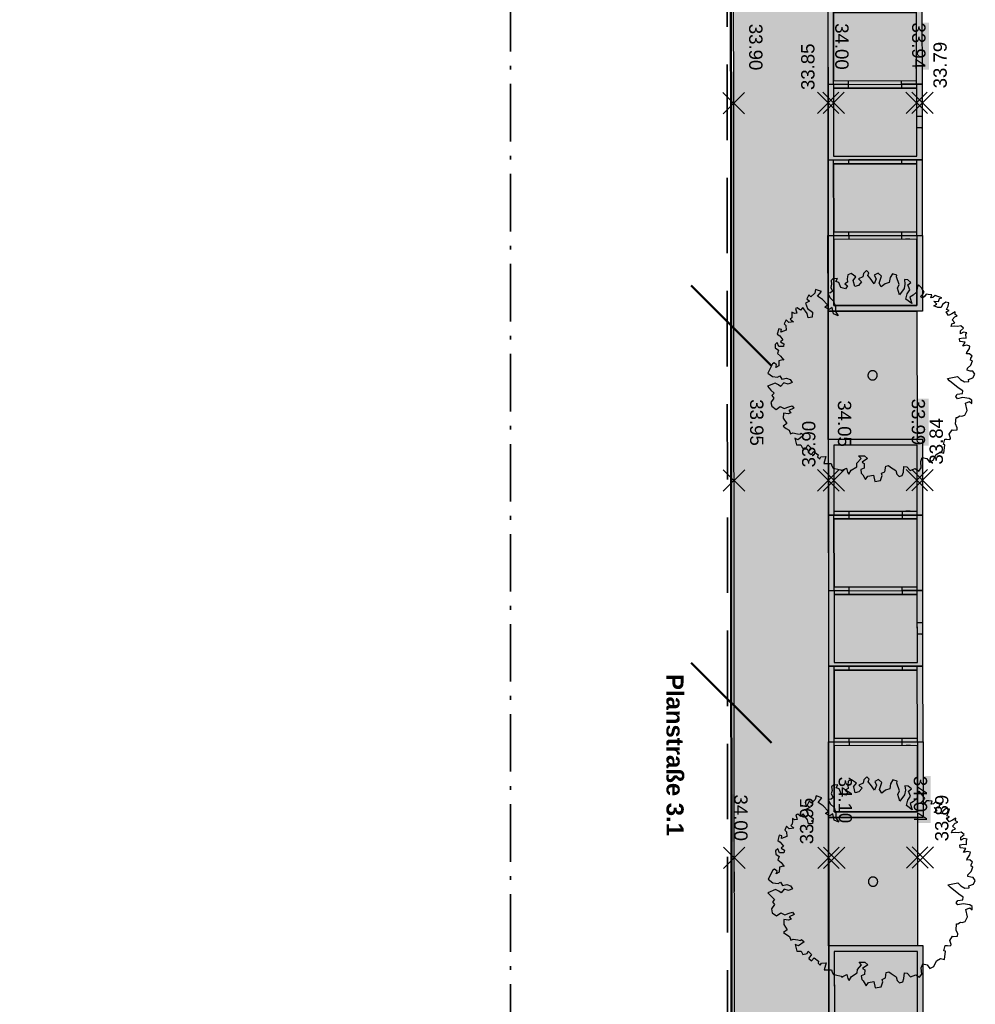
# Model space of a CAD drawing. Header units: metres. Extents: x -5569892 to 1712241, y -5568463 to 2085.
# Tile 24 of 70: x -13 to 13, y -86 to -60. Entities that reach past the tile are written whole.
import ezdxf

# ---------------------------------------------------------------- set-up
doc = ezdxf.new("R2010")
doc.units = ezdxf.units.M
doc.header["$LTSCALE"] = 0.5
for name, pattern in [('ISO-10 Strichpunktlinie', [4.699, 3.048, -0.762, 0.127, -0.762]), ('Linienart-34', [4.233, 2.116, -2.117]), ('Linienart-Gestrichelt mit Abstand', [6, 4, -2])]:
    doc.linetypes.add(name, pattern=pattern)
for name, color, linetype, lineweight in [('30 -39 Baustelle- Fläche', 7, 'Continuous', 15), ('99.04_Erschließung_VP-S-Borde-Kantenstein', 7, 'Continuous', 25), ('Bemaßung', 7, 'Continuous', 5), ('Keine', 7, 'Continuous', 9), ('S-Baumscheibe 3 BA', 7, 'Continuous', 25), ('SB-100A-Regengarten-Linie', 7, 'Continuous', 25), ('SB-PUNKTE-00000-0000-HOE', 7, 'Continuous', 18), ('SB-PUNKTE-00000-0000-PKT', 7, 'Continuous', 18), ('SB-PUNKTE-00000-0000-SYM', 7, 'Continuous', 18)]:
    doc.layers.add(name, color=color, linetype=linetype, lineweight=lineweight)
for name, color, linetype, lineweight, true_color in [('99.04_1.BA Verkehrsanlagen-L-Straßennamen', 1, 'Continuous', 25, 0xff0000), ('99.04_Erschließung_VP-S-Farben-Gehweg-Betonsteinpflaster', 7, 'Continuous', 25, 0xffd6a8), ('S-Baum', 7, 'Continuous', 25, 0x4c994c), ('SB-100A-Regengarten-Farbe', 7, 'Continuous', 25, 0x60d2fb)]:
    doc.layers.add(name, color=color, linetype=linetype, lineweight=lineweight, true_color=true_color)
doc.styles.add('Arial', font='arial.ttf')
doc.styles.add('Arial (bold)', font='arialbd.ttf')

# ---------------------------------------------------------------- blocks, each defined once
blk = doc.blocks.new('Gruppe-50')
at = {"layer": 'SB-100A-Regengarten-Farbe', "linetype": 'Continuous', "lineweight": 0, "true_color": 0x60d2fb}
for points in [[(11.052, -86.792), (11.05, -85.038), (8.845, -85.04), (8.847, -86.793)], [(8.848, -88.797), (11.053, -88.795), (11.052, -86.993), (8.847, -86.995)], [(8.852, -90.8), (11.057, -90.799), (11.056, -88.997), (8.851, -88.998)], [(8.852, -92.804), (11.057, -92.802), (11.055, -91), (8.85, -91.002)], [(8.853, -94.757), (11.058, -94.755), (11.057, -93.001), (8.852, -93.003)]]:
    blk.add_hatch(color=141, dxfattribs=at).paths.add_polyline_path(points)
at = {"layer": 'SB-100A-Regengarten-Linie', "linetype": 'Continuous', "lineweight": 0}
for points in [[(11.052, -86.891), (11.05, -85.038), (8.845, -85.04), (8.847, -86.893), (10.651, -86.892), (11.052, -86.891), (11.202, -86.891), (11.201, -84.888), (8.695, -84.89), (8.696, -86.893), (8.847, -86.893), (9.248, -86.893), (9.247, -86.793)], [(11.053, -88.895), (11.052, -86.891), (9.248, -86.893), (8.847, -86.893), (8.696, -86.893), (8.698, -88.897), (11.204, -88.895), (11.202, -86.891), (11.052, -86.891), (10.651, -86.892), (10.651, -86.993)], [(8.7, -88.897), (8.702, -90.9), (11.206, -90.898), (11.204, -88.895), (11.055, -88.895)], [(9.251, -88.998), (9.251, -88.896), (8.851, -88.897), (8.7, -88.897), (10.655, -88.895), (10.655, -88.997)], [(8.851, -88.897), (8.852, -90.8), (11.057, -90.799), (11.055, -88.895), (10.655, -88.895)], [(11.057, -92.902), (11.055, -90.898), (9.251, -90.9), (8.85, -90.9), (8.7, -90.9), (8.701, -92.904), (11.207, -92.902), (11.206, -90.898), (11.055, -90.898), (10.654, -90.899), (10.654, -91)], [(11.057, -92.902), (11.058, -94.755), (8.853, -94.757), (8.852, -92.904), (10.656, -92.902), (11.057, -92.902), (11.207, -92.902), (11.209, -94.905), (8.703, -94.907), (8.701, -92.904), (8.852, -92.904), (9.252, -92.903), (9.252, -93.003)]]:
    blk.add_hatch(color=7, dxfattribs=at).paths.add_polyline_path(points)
at = {"layer": 'SB-100A-Regengarten-Farbe', "flags": 128}
for points in [[(11.052, -86.792), (11.05, -85.038), (8.845, -85.04), (8.847, -86.793)], [(8.848, -88.797), (11.053, -88.795), (11.052, -86.993), (8.847, -86.995)], [(8.852, -90.8), (11.057, -90.799), (11.056, -88.997), (8.851, -88.998)], [(8.852, -92.804), (11.057, -92.802), (11.055, -91), (8.85, -91.002)], [(8.853, -94.757), (11.058, -94.755), (11.057, -93.001), (8.852, -93.003)]]:
    blk.add_lwpolyline(points, close=True, dxfattribs=at)
at = {"layer": 'SB-100A-Regengarten-Linie'}
for p, q in [((11.052, -86.792), (8.847, -86.793)), ((10.651, -86.792), (10.651, -86.892)), ((10.867, -86.792), (10.751, -86.792)), ((8.848, -88.897), (8.847, -86.893)), ((8.847, -86.995), (11.052, -86.993)), ((9.248, -86.994), (9.248, -86.893)), ((8.848, -88.797), (11.053, -88.795)), ((9.249, -88.896), (9.249, -88.797)), ((10.653, -88.895), (10.653, -88.795)), ((8.851, -88.998), (11.056, -88.997)), ((11.177, -90.048), (11.056, -90.048)), ((11.177, -90.048), (11.205, -90.048)), ((8.852, -92.904), (8.85, -90.9)), ((8.85, -91.002), (11.055, -91)), ((9.251, -91.002), (9.251, -90.9)), ((8.852, -92.804), (11.057, -92.802)), ((9.252, -92.903), (9.252, -92.804)), ((10.656, -92.902), (10.656, -92.803)), ((11.057, -93.001), (8.852, -93.003)), ((10.656, -93.002), (10.656, -92.902)), ((10.872, -93.002), (10.756, -93.002))]:
    blk.add_line(p, q, dxfattribs=at)
at = {"layer": 'SB-100A-Regengarten-Linie', "flags": 128}
for points in [[(11.052, -86.891), (11.05, -85.038), (8.845, -85.04), (8.847, -86.893), (10.651, -86.892), (11.052, -86.891), (11.202, -86.891), (11.201, -84.888), (8.695, -84.89), (8.696, -86.893), (8.847, -86.893), (9.248, -86.893), (9.247, -86.793)], [(11.053, -88.895), (11.052, -86.891), (9.248, -86.893), (8.847, -86.893), (8.696, -86.893), (8.698, -88.897), (11.204, -88.895), (11.202, -86.891), (11.052, -86.891), (10.651, -86.892), (10.651, -86.993)], [(8.7, -88.897), (8.702, -90.9), (11.206, -90.898), (11.204, -88.895), (11.055, -88.895)], [(9.251, -88.998), (9.251, -88.896), (8.851, -88.897), (8.7, -88.897), (10.655, -88.895), (10.655, -88.997)], [(8.851, -88.897), (8.852, -90.8), (11.057, -90.799), (11.055, -88.895), (10.655, -88.895)], [(11.205, -89.747), (11.177, -89.747), (11.056, -89.747)], [(11.057, -92.902), (11.055, -90.898), (9.251, -90.9), (8.85, -90.9), (8.7, -90.9), (8.701, -92.904), (11.207, -92.902), (11.206, -90.898), (11.055, -90.898), (10.654, -90.899), (10.654, -91)], [(11.057, -92.902), (11.058, -94.755), (8.853, -94.757), (8.852, -92.904), (10.656, -92.902), (11.057, -92.902), (11.207, -92.902), (11.209, -94.905), (8.703, -94.907), (8.701, -92.904), (8.852, -92.904), (9.252, -92.903), (9.252, -93.003)]]:
    blk.add_lwpolyline(points, dxfattribs=at)
blk = doc.blocks.new('Gruppe-51')
at = {"layer": 'SB-100A-Regengarten-Farbe', "linetype": 'Continuous', "lineweight": 0, "true_color": 0x60d2fb}
for points in [[(11.041, -73.374), (11.039, -71.62), (8.835, -71.623), (8.836, -73.376)], [(8.838, -75.38), (11.043, -75.377), (11.042, -73.575), (8.837, -73.578)], [(8.843, -77.383), (11.048, -77.381), (11.046, -75.579), (8.841, -75.581)], [(8.843, -79.387), (11.048, -79.384), (11.046, -77.582), (8.841, -77.585)], [(8.845, -81.339), (11.05, -81.337), (11.048, -79.584), (8.843, -79.586)]]:
    blk.add_hatch(color=141, dxfattribs=at).paths.add_polyline_path(points)
at = {"layer": 'SB-100A-Regengarten-Linie', "linetype": 'Continuous', "lineweight": 0}
for points in [[(11.041, -73.473), (11.039, -71.62), (8.835, -71.623), (8.836, -73.476), (10.641, -73.474), (11.041, -73.473), (11.192, -73.473), (11.19, -71.47), (8.684, -71.472), (8.686, -73.476), (8.836, -73.476), (9.237, -73.475), (9.237, -73.376)], [(11.043, -75.477), (11.041, -73.473), (9.237, -73.475), (8.836, -73.476), (8.686, -73.476), (8.688, -75.479), (11.194, -75.477), (11.192, -73.473), (11.041, -73.473), (10.641, -73.474), (10.641, -73.576)], [(8.69, -75.479), (8.692, -77.483), (11.196, -77.48), (11.194, -75.477), (11.046, -75.477)], [(9.241, -75.581), (9.241, -75.479), (8.841, -75.479), (8.69, -75.479), (10.645, -75.477), (10.645, -75.579)], [(8.841, -75.479), (8.843, -77.383), (11.048, -77.381), (11.046, -75.477), (10.645, -75.477)], [(11.048, -79.484), (11.046, -77.481), (9.241, -77.482), (8.841, -77.483), (8.69, -77.483), (8.692, -79.487), (11.198, -79.484), (11.196, -77.48), (11.046, -77.481), (10.645, -77.481), (10.645, -77.583)], [(11.048, -79.484), (11.05, -81.337), (8.845, -81.339), (8.843, -79.486), (10.647, -79.485), (11.048, -79.484), (11.198, -79.484), (11.2, -81.487), (8.694, -81.49), (8.692, -79.487), (8.843, -79.486), (9.243, -79.486), (9.243, -79.586)]]:
    blk.add_hatch(color=7, dxfattribs=at).paths.add_polyline_path(points)
at = {"layer": 'SB-100A-Regengarten-Farbe', "flags": 128}
for points in [[(11.041, -73.374), (11.039, -71.62), (8.835, -71.623), (8.836, -73.376)], [(8.838, -75.38), (11.043, -75.377), (11.042, -73.575), (8.837, -73.578)], [(8.843, -77.383), (11.048, -77.381), (11.046, -75.579), (8.841, -75.581)], [(8.843, -79.387), (11.048, -79.384), (11.046, -77.582), (8.841, -77.585)], [(8.845, -81.339), (11.05, -81.337), (11.048, -79.584), (8.843, -79.586)]]:
    blk.add_lwpolyline(points, close=True, dxfattribs=at)
at = {"layer": 'SB-100A-Regengarten-Linie'}
for p, q in [((11.041, -73.374), (8.836, -73.376)), ((8.839, -75.479), (8.836, -73.476)), ((8.837, -73.578), (11.042, -73.575)), ((9.237, -73.577), (9.237, -73.475)), ((10.641, -73.374), (10.641, -73.474)), ((10.857, -73.374), (10.74, -73.374)), ((8.838, -75.38), (11.043, -75.377)), ((9.239, -75.479), (9.239, -75.379)), ((10.643, -75.477), (10.643, -75.378)), ((8.841, -75.581), (11.046, -75.579)), ((11.168, -76.63), (11.047, -76.63)), ((11.168, -76.63), (11.195, -76.63)), ((8.843, -79.486), (8.841, -77.483)), ((9.241, -77.584), (9.241, -77.482)), ((8.841, -77.585), (11.046, -77.582)), ((8.843, -79.387), (11.048, -79.384)), ((9.243, -79.486), (9.243, -79.386)), ((10.647, -79.485), (10.647, -79.385)), ((10.647, -79.584), (10.647, -79.485)), ((11.048, -79.584), (8.843, -79.586)), ((10.863, -79.584), (10.747, -79.584))]:
    blk.add_line(p, q, dxfattribs=at)
at = {"layer": 'SB-100A-Regengarten-Linie', "flags": 128}
for points in [[(11.041, -73.473), (11.039, -71.62), (8.835, -71.623), (8.836, -73.476), (10.641, -73.474), (11.041, -73.473), (11.192, -73.473), (11.19, -71.47), (8.684, -71.472), (8.686, -73.476), (8.836, -73.476), (9.237, -73.475), (9.237, -73.376)], [(11.043, -75.477), (11.041, -73.473), (9.237, -73.475), (8.836, -73.476), (8.686, -73.476), (8.688, -75.479), (11.194, -75.477), (11.192, -73.473), (11.041, -73.473), (10.641, -73.474), (10.641, -73.576)], [(8.69, -75.479), (8.692, -77.483), (11.196, -77.48), (11.194, -75.477), (11.046, -75.477)], [(9.241, -75.581), (9.241, -75.479), (8.841, -75.479), (8.69, -75.479), (10.645, -75.477), (10.645, -75.579)], [(8.841, -75.479), (8.843, -77.383), (11.048, -77.381), (11.046, -75.477), (10.645, -75.477)], [(11.195, -76.329), (11.167, -76.329), (11.046, -76.329)], [(11.048, -79.484), (11.046, -77.481), (9.241, -77.482), (8.841, -77.483), (8.69, -77.483), (8.692, -79.487), (11.198, -79.484), (11.196, -77.48), (11.046, -77.481), (10.645, -77.481), (10.645, -77.583)], [(11.048, -79.484), (11.05, -81.337), (8.845, -81.339), (8.843, -79.486), (10.647, -79.485), (11.048, -79.484), (11.198, -79.484), (11.2, -81.487), (8.694, -81.49), (8.692, -79.487), (8.843, -79.486), (9.243, -79.486), (9.243, -79.586)]]:
    blk.add_lwpolyline(points, dxfattribs=at)
blk = doc.blocks.new('Gruppe-52')
at = {"layer": 'SB-100A-Regengarten-Farbe', "linetype": 'Continuous', "lineweight": 0, "true_color": 0x60d2fb}
for points in [[(11.025, -59.956), (11.023, -58.203), (8.818, -58.206), (8.82, -59.959)], [(8.823, -61.963), (11.028, -61.96), (11.026, -60.158), (8.821, -60.161)], [(8.828, -63.966), (11.033, -63.963), (11.031, -62.161), (8.826, -62.164)], [(8.829, -65.97), (11.034, -65.967), (11.031, -64.165), (8.826, -64.168)], [(8.831, -67.922), (11.036, -67.919), (11.034, -66.166), (8.829, -66.169)]]:
    blk.add_hatch(color=141, dxfattribs=at).paths.add_polyline_path(points)
at = {"layer": 'SB-100A-Regengarten-Linie', "linetype": 'Continuous', "lineweight": 0}
for points in [[(11.025, -60.056), (11.023, -58.203), (8.818, -58.206), (8.821, -60.059), (10.625, -60.056), (11.025, -60.056), (11.176, -60.056), (11.173, -58.052), (8.667, -58.055), (8.67, -60.059), (8.821, -60.059), (9.221, -60.058), (9.221, -59.959)], [(11.028, -62.059), (11.025, -60.056), (9.221, -60.058), (8.821, -60.059), (8.67, -60.059), (8.673, -62.063), (11.179, -62.059), (11.176, -60.056), (11.025, -60.056), (10.625, -60.056), (10.625, -60.158)], [(8.675, -62.063), (8.678, -64.066), (11.182, -64.063), (11.179, -62.059), (11.03, -62.059)], [(9.226, -62.164), (9.226, -62.062), (8.825, -62.062), (8.675, -62.063), (10.63, -62.06), (10.63, -62.162)], [(8.825, -62.062), (8.828, -63.966), (11.033, -63.963), (11.03, -62.059), (10.63, -62.06)], [(11.034, -66.066), (11.031, -64.063), (9.227, -64.065), (8.826, -64.066), (8.676, -64.066), (8.678, -66.07), (11.184, -66.066), (11.182, -64.063), (11.031, -64.063), (10.63, -64.063), (10.63, -64.165)], [(11.034, -66.066), (11.036, -67.919), (8.831, -67.922), (8.829, -66.069), (10.633, -66.067), (11.034, -66.066), (11.184, -66.066), (11.187, -68.07), (8.681, -68.073), (8.678, -66.07), (8.829, -66.069), (9.23, -66.069), (9.23, -66.168)]]:
    blk.add_hatch(color=7, dxfattribs=at).paths.add_polyline_path(points)
at = {"layer": 'SB-100A-Regengarten-Farbe', "flags": 128}
for points in [[(11.025, -59.956), (11.023, -58.203), (8.818, -58.206), (8.82, -59.959)], [(8.823, -61.963), (11.028, -61.96), (11.026, -60.158), (8.821, -60.161)], [(8.828, -63.966), (11.033, -63.963), (11.031, -62.161), (8.826, -62.164)], [(8.829, -65.97), (11.034, -65.967), (11.031, -64.165), (8.826, -64.168)], [(8.831, -67.922), (11.036, -67.919), (11.034, -66.166), (8.829, -66.169)]]:
    blk.add_lwpolyline(points, close=True, dxfattribs=at)
at = {"layer": 'SB-100A-Regengarten-Linie'}
for p, q in [((11.025, -59.956), (8.82, -59.959)), ((10.625, -59.957), (10.625, -60.056)), ((10.841, -59.956), (10.724, -59.957)), ((8.823, -62.062), (8.821, -60.059)), ((8.821, -60.161), (11.026, -60.158)), ((9.221, -60.16), (9.221, -60.058)), ((8.823, -61.963), (11.028, -61.96)), ((9.224, -62.062), (9.224, -61.962)), ((10.628, -62.06), (10.627, -61.96)), ((8.826, -62.164), (11.031, -62.161)), ((11.153, -63.212), (11.032, -63.213)), ((11.153, -63.212), (11.18, -63.212)), ((8.829, -66.069), (8.826, -64.066)), ((8.826, -64.168), (11.031, -64.165)), ((9.227, -64.167), (9.227, -64.065)), ((8.829, -65.97), (11.034, -65.967)), ((9.23, -66.069), (9.229, -65.969)), ((10.633, -66.067), (10.633, -65.967)), ((11.034, -66.166), (8.829, -66.169)), ((10.633, -66.167), (10.633, -66.067)), ((10.849, -66.166), (10.733, -66.166))]:
    blk.add_line(p, q, dxfattribs=at)
at = {"layer": 'SB-100A-Regengarten-Linie', "flags": 128}
for points in [[(11.025, -60.056), (11.023, -58.203), (8.818, -58.206), (8.821, -60.059), (10.625, -60.056), (11.025, -60.056), (11.176, -60.056), (11.173, -58.052), (8.667, -58.055), (8.67, -60.059), (8.821, -60.059), (9.221, -60.058), (9.221, -59.959)], [(11.028, -62.059), (11.025, -60.056), (9.221, -60.058), (8.821, -60.059), (8.67, -60.059), (8.673, -62.063), (11.179, -62.059), (11.176, -60.056), (11.025, -60.056), (10.625, -60.056), (10.625, -60.158)], [(8.675, -62.063), (8.678, -64.066), (11.182, -64.063), (11.179, -62.059), (11.03, -62.059)], [(9.226, -62.164), (9.226, -62.062), (8.825, -62.062), (8.675, -62.063), (10.63, -62.06), (10.63, -62.162)], [(8.825, -62.062), (8.828, -63.966), (11.033, -63.963), (11.03, -62.059), (10.63, -62.06)], [(11.18, -62.911), (11.152, -62.911), (11.032, -62.912)], [(11.034, -66.066), (11.031, -64.063), (9.227, -64.065), (8.826, -64.066), (8.676, -64.066), (8.678, -66.07), (11.184, -66.066), (11.182, -64.063), (11.031, -64.063), (10.63, -64.063), (10.63, -64.165)], [(11.034, -66.066), (11.036, -67.919), (8.831, -67.922), (8.829, -66.069), (10.633, -66.067), (11.034, -66.066), (11.184, -66.066), (11.187, -68.07), (8.681, -68.073), (8.678, -66.07), (8.829, -66.069), (9.23, -66.069), (9.23, -66.168)]]:
    blk.add_lwpolyline(points, dxfattribs=at)
blk = doc.blocks.new('Gruppe-231')
at = {"layer": 'SB-PUNKTE-00000-0000-SYM', "color": 7}
for p, q in [((11.462, -62.269), (10.896, -62.835)), ((10.896, -62.269), (11.462, -62.835))]:
    blk.add_line(p, q, dxfattribs=at)
blk = doc.blocks.new('Gruppe-232')
at = {"layer": 'SB-PUNKTE-00000-0000-SYM', "color": 7}
for p, q in [((10.745, -62.269), (11.312, -62.835)), ((10.746, -62.835), (11.311, -62.269))]:
    blk.add_line(p, q, dxfattribs=at)
blk = doc.blocks.new('Gruppe-233')
at = {"layer": 'SB-PUNKTE-00000-0000-SYM', "color": 7}
for p, q in [((8.545, -62.271), (9.112, -62.837)), ((8.546, -62.837), (9.111, -62.271))]:
    blk.add_line(p, q, dxfattribs=at)
blk = doc.blocks.new('Gruppe-234')
at = {"layer": 'SB-PUNKTE-00000-0000-SYM', "color": 7}
for p, q in [((8.962, -62.271), (8.396, -62.837)), ((8.396, -62.271), (8.962, -62.837))]:
    blk.add_line(p, q, dxfattribs=at)
blk = doc.blocks.new('Gruppe-235')
at = {"layer": 'SB-PUNKTE-00000-0000-SYM', "color": 7}
for p, q in [((5.895, -62.274), (6.462, -62.839)), ((5.896, -62.84), (6.461, -62.273))]:
    blk.add_line(p, q, dxfattribs=at)
blk = doc.blocks.new('Gruppe-239')
at = {"layer": 'SB-PUNKTE-00000-0000-SYM', "color": 7}
for p, q in [((11.47, -72.269), (10.904, -72.835)), ((10.904, -72.269), (11.47, -72.835))]:
    blk.add_line(p, q, dxfattribs=at)
blk = doc.blocks.new('Gruppe-240')
at = {"layer": 'SB-PUNKTE-00000-0000-SYM', "color": 7}
for p, q in [((10.754, -72.269), (11.32, -72.835)), ((10.754, -72.835), (11.32, -72.269))]:
    blk.add_line(p, q, dxfattribs=at)
blk = doc.blocks.new('Gruppe-241')
at = {"layer": 'SB-PUNKTE-00000-0000-SYM', "color": 7}
for p, q in [((8.554, -72.271), (9.12, -72.837)), ((8.554, -72.837), (9.12, -72.271))]:
    blk.add_line(p, q, dxfattribs=at)
blk = doc.blocks.new('Gruppe-242')
at = {"layer": 'SB-PUNKTE-00000-0000-SYM', "color": 7}
for p, q in [((8.97, -72.271), (8.404, -72.837)), ((8.404, -72.271), (8.97, -72.837))]:
    blk.add_line(p, q, dxfattribs=at)
blk = doc.blocks.new('Gruppe-243')
at = {"layer": 'SB-PUNKTE-00000-0000-SYM', "color": 7}
for p, q in [((5.904, -72.84), (6.47, -72.273)), ((5.904, -72.274), (6.47, -72.839))]:
    blk.add_line(p, q, dxfattribs=at)
blk = doc.blocks.new('Gruppe-247')
at = {"layer": 'SB-PUNKTE-00000-0000-SYM', "color": 7}
for p, q in [((11.478, -82.269), (10.912, -82.835)), ((10.912, -82.269), (11.478, -82.835))]:
    blk.add_line(p, q, dxfattribs=at)
blk = doc.blocks.new('Gruppe-248')
at = {"layer": 'SB-PUNKTE-00000-0000-SYM', "color": 7}
for p, q in [((10.762, -82.269), (11.329, -82.835)), ((10.763, -82.835), (11.328, -82.269))]:
    blk.add_line(p, q, dxfattribs=at)
blk = doc.blocks.new('Gruppe-249')
at = {"layer": 'SB-PUNKTE-00000-0000-SYM', "color": 7}
for p, q in [((8.562, -82.271), (9.129, -82.837)), ((8.563, -82.837), (9.128, -82.271))]:
    blk.add_line(p, q, dxfattribs=at)
blk = doc.blocks.new('Gruppe-250')
at = {"layer": 'SB-PUNKTE-00000-0000-SYM', "color": 7}
for p, q in [((8.978, -82.271), (8.412, -82.837)), ((8.412, -82.271), (8.978, -82.837))]:
    blk.add_line(p, q, dxfattribs=at)
blk = doc.blocks.new('Gruppe-251')
at = {"layer": 'SB-PUNKTE-00000-0000-SYM', "color": 7}
for p, q in [((5.912, -82.274), (6.479, -82.839)), ((5.913, -82.84), (6.478, -82.273))]:
    blk.add_line(p, q, dxfattribs=at)
blk = doc.blocks.new('Gruppe-486')
at = {"layer": 'S-Baum', "flags": 128}
blk.add_lwpolyline([(12.517, -69.659), (12.449, -69.657), (12.371, -69.635), (12.372, -69.586), (12.463, -69.502), (12.506, -69.387), (12.459, -69.366), (12.461, -69.318), (12.499, -69.26), (12.425, -69.198), (12.346, -69.206), (12.358, -69.167), (12.43, -69.062), (12.44, -68.995), (12.354, -68.972), (12.256, -68.997), (12.317, -68.891), (12.173, -68.878), (12.164, -68.799), (12.264, -68.782), (12.34, -68.785), (12.335, -68.677), (12.356, -68.649), (12.269, -68.627), (12.188, -68.672), (12.191, -68.596), (12.273, -68.519), (12.195, -68.457), (12.116, -68.474), (12.039, -68.472), (11.94, -68.48), (11.962, -68.41), (12.043, -68.376), (11.966, -68.302), (12.037, -68.217), (12.105, -68.191), (12.05, -68.161), (12.052, -68.093), (11.963, -68.138), (11.874, -68.183), (11.806, -68.093), (11.886, -68.056), (11.82, -68.026), (11.862, -67.94), (11.885, -67.853), (11.798, -67.83), (11.716, -67.895), (11.674, -67.973), (11.587, -67.97), (11.48, -67.927), (11.561, -67.89), (11.484, -67.808), (11.603, -67.812), (11.634, -67.737), (11.694, -67.719), (11.588, -67.684), (11.518, -67.654), (11.459, -67.711), (11.4, -67.717), (11.431, -67.642), (11.335, -67.627), (11.276, -67.625), (11.234, -67.683), (11.184, -67.73), (11.127, -67.68), (11.188, -67.623), (11.229, -67.565), (11.165, -67.466), (11.08, -67.376), (11.048, -67.414), (11.023, -67.569), (10.932, -67.645), (10.843, -67.699), (10.897, -67.867), (10.745, -67.755), (10.778, -67.609), (10.849, -67.504), (10.797, -67.374), (10.876, -67.309), (10.791, -67.238), (10.703, -67.235), (10.719, -67.352), (10.695, -67.47), (10.573, -67.641), (10.52, -67.464), (10.563, -67.366), (10.49, -67.16), (10.503, -67.113), (10.386, -67.078), (10.325, -67.183), (10.301, -67.31), (10.193, -67.345), (10.091, -67.43), (10.035, -67.329), (10.092, -67.147), (10.007, -67.065), (9.906, -67.121), (9.951, -67.218), (9.898, -67.344), (9.796, -67.196), (9.73, -67.123), (9.761, -67.056), (9.695, -66.995), (9.616, -67.071), (9.602, -67.158), (9.484, -67.214), (9.569, -67.296), (9.486, -67.389), (9.389, -67.414), (9.347, -67.261), (9.344, -67.257), (9.418, -67.164), (9.293, -67.072), (9.204, -67.105), (9.189, -67.212), (9.198, -67.3), (9.125, -67.349), (9.194, -67.399), (9.141, -67.477), (9.018, -67.441), (8.962, -67.312), (8.884, -67.281), (8.927, -67.203), (8.81, -67.211), (8.758, -67.257), (8.774, -67.357), (8.751, -67.444), (8.799, -67.541), (8.747, -67.588), (8.67, -67.597), (8.723, -67.706), (8.827, -67.806), (8.873, -67.954), (8.877, -68.082), (8.952, -68.192), (8.827, -68.139), (8.793, -67.971), (8.712, -68.028), (8.598, -67.965), (8.668, -67.899), (8.537, -67.759), (8.404, -67.675), (8.504, -67.551), (8.351, -67.498), (8.327, -67.593), (8.225, -67.689), (8.17, -67.639), (8.116, -67.745), (8.184, -67.804), (8.084, -67.86), (8.138, -67.997), (8.271, -68.101), (8.258, -68.228), (8.15, -68.244), (8.122, -68.135), (8.012, -67.973), (7.95, -68.042), (7.864, -67.979), (7.816, -67.998), (7.851, -68.126), (7.791, -68.133), (7.724, -68.102), (7.722, -68.17), (7.719, -68.249), (7.679, -68.284), (7.764, -68.355), (7.636, -68.371), (7.57, -68.3), (7.519, -68.406), (7.565, -68.447), (7.572, -68.575), (7.432, -68.63), (7.446, -68.559), (7.376, -68.54), (7.334, -68.683), (7.4, -68.725), (7.484, -68.835), (7.423, -68.881), (7.509, -68.935), (7.498, -69.011), (7.379, -69.007), (7.335, -68.898), (7.274, -68.955), (7.282, -69.043), (7.368, -69.106), (7.336, -69.192), (7.422, -69.263), (7.506, -69.373), (7.478, -69.361), (7.378, -69.389), (7.373, -69.524), (7.293, -69.561), (7.315, -69.494), (7.249, -69.444), (7.208, -69.471), (7.084, -69.71), (7.208, -69.802), (7.344, -69.818), (7.404, -69.789), (7.458, -69.87), (7.577, -69.845), (7.672, -69.885), (7.729, -69.958), (7.62, -70.002), (7.505, -69.97), (7.423, -70.064), (7.365, -70.022), (7.279, -69.98), (7.072, -70.063), (7.165, -70.162), (7.25, -70.245), (7.191, -70.31), (7.245, -70.38), (7.165, -70.493), (7.19, -70.593), (7.303, -70.676), (7.413, -70.601), (7.519, -70.653), (7.639, -70.609), (7.728, -70.583), (7.774, -70.641), (7.636, -70.705), (7.693, -70.766), (7.622, -70.795), (7.498, -70.771), (7.493, -70.906), (7.585, -71.045), (7.486, -71.121), (7.572, -71.183), (7.647, -71.223), (7.683, -71.323), (7.743, -71.297), (7.87, -71.318), (7.937, -71.332), (7.967, -71.304), (8.033, -71.363), (7.882, -71.477), (7.795, -71.434), (7.84, -71.611), (7.956, -71.615), (8.001, -71.704), (8.11, -71.68), (8.143, -71.613), (8.228, -71.704), (8.157, -71.797), (8.156, -71.809), (8.231, -71.868), (8.301, -71.794), (8.417, -71.874), (8.404, -71.933), (8.462, -71.983), (8.492, -71.928), (8.619, -71.921), (8.565, -72.105), (8.661, -72.109), (8.76, -72.112), (8.778, -72.169), (8.816, -72.23), (8.863, -72.243), (9.018, -72.276), (9.037, -72.305), (9.057, -72.286), (9.166, -72.233), (9.191, -72.342), (9.229, -72.391), (9.292, -72.286), (9.442, -72.192), (9.446, -72.096), (9.557, -71.972), (9.489, -71.902), (9.647, -71.907), (9.721, -71.978), (9.582, -72.072), (9.64, -72.111), (9.636, -72.229), (9.547, -72.266), (9.561, -72.363), (9.599, -72.404), (9.674, -72.533), (9.736, -72.448), (9.882, -72.413), (9.916, -72.581), (10.072, -72.555), (10.116, -72.43), (10.099, -72.361), (10.188, -72.325), (10.213, -72.181), (10.281, -72.164), (10.339, -72.205), (10.472, -72.297), (10.5, -72.395), (10.565, -72.456), (10.646, -72.428), (10.677, -72.341), (10.691, -72.186), (10.769, -72.2), (10.854, -72.291), (10.992, -72.244), (11.088, -72.307), (11.151, -72.221), (11.137, -72.054), (11.177, -71.948), (11.295, -71.972), (11.368, -72.073), (11.469, -72.017), (11.542, -71.873), (11.652, -71.808), (11.75, -71.832), (11.777, -71.617), (11.738, -71.608), (11.771, -71.462), (11.83, -71.464), (11.906, -71.475), (11.927, -71.447), (11.927, -71.439), (11.894, -71.33), (11.966, -71.214), (12.003, -71.226), (12.102, -71.218), (12.104, -71.159), (12.059, -71.061), (12.073, -70.886), (12.105, -70.887), (12.174, -70.842), (12.222, -70.852), (12.302, -70.826), (12.363, -70.701), (12.321, -70.513), (12.43, -70.468), (12.488, -70.518), (12.491, -70.431), (12.424, -70.389), (12.247, -70.363), (12.11, -70.39), (12.064, -70.329), (12.106, -70.271), (12.242, -70.255), (12.253, -70.179), (12.131, -70.107), (11.902, -69.921), (11.845, -69.852), (12.11, -69.804), (12.187, -69.883), (12.292, -69.946), (12.408, -69.939), (12.402, -69.882), (12.402, -69.882), (12.519, -69.838), (12.571, -69.74)], close=True, dxfattribs=at)
at = {"layer": 'S-Baum'}
blk.add_rational_spline([(9.828, -69.89), (9.59, -69.827), (9.654, -69.589), (9.892, -69.652), (10.13, -69.716), (10.066, -69.954), (9.828, -69.89)], [1, 0.333333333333, 0.333333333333, 1, 0.333333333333, 0.333333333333, 1], degree=3, knots=[0, 0, 0, 0, 0.5, 0.5, 0.5, 1, 1, 1, 1], dxfattribs=at)
blk = doc.blocks.new('Gruppe-487')
at = {"layer": 'S-Baum', "flags": 128}
blk.add_lwpolyline([(12.529, -83.077), (12.461, -83.074), (12.383, -83.052), (12.384, -83.004), (12.475, -82.919), (12.518, -82.805), (12.471, -82.783), (12.473, -82.735), (12.511, -82.677), (12.437, -82.615), (12.358, -82.624), (12.37, -82.585), (12.442, -82.48), (12.452, -82.412), (12.365, -82.389), (12.268, -82.414), (12.329, -82.309), (12.185, -82.296), (12.176, -82.216), (12.276, -82.2), (12.352, -82.202), (12.347, -82.095), (12.368, -82.067), (12.281, -82.044), (12.2, -82.09), (12.203, -82.013), (12.285, -81.937), (12.207, -81.875), (12.128, -81.892), (12.051, -81.889), (11.952, -81.897), (11.974, -81.827), (12.055, -81.793), (11.978, -81.72), (12.049, -81.635), (12.117, -81.609), (12.062, -81.578), (12.064, -81.511), (11.975, -81.556), (11.886, -81.601), (11.818, -81.511), (11.898, -81.474), (11.832, -81.443), (11.874, -81.357), (11.897, -81.27), (11.81, -81.247), (11.728, -81.313), (11.686, -81.39), (11.598, -81.387), (11.492, -81.344), (11.573, -81.307), (11.496, -81.225), (11.615, -81.229), (11.646, -81.154), (11.706, -81.136), (11.6, -81.102), (11.53, -81.071), (11.471, -81.128), (11.412, -81.135), (11.443, -81.06), (11.347, -81.045), (11.288, -81.043), (11.246, -81.101), (11.196, -81.147), (11.138, -81.097), (11.2, -81.04), (11.241, -80.982), (11.177, -80.884), (11.092, -80.793), (11.06, -80.832), (11.035, -80.986), (10.944, -81.062), (10.855, -81.116), (10.909, -81.285), (10.757, -81.172), (10.79, -81.026), (10.861, -80.921), (10.809, -80.792), (10.888, -80.727), (10.803, -80.656), (10.715, -80.653), (10.731, -80.769), (10.707, -80.887), (10.585, -81.059), (10.532, -80.881), (10.575, -80.784), (10.502, -80.578), (10.515, -80.53), (10.398, -80.495), (10.337, -80.6), (10.313, -80.727), (10.205, -80.763), (10.103, -80.847), (10.047, -80.746), (10.104, -80.564), (10.019, -80.482), (9.918, -80.538), (9.963, -80.636), (9.91, -80.761), (9.808, -80.614), (9.742, -80.541), (9.773, -80.474), (9.707, -80.412), (9.628, -80.489), (9.614, -80.576), (9.496, -80.631), (9.581, -80.713), (9.498, -80.807), (9.401, -80.832), (9.359, -80.678), (9.356, -80.675), (9.43, -80.581), (9.305, -80.489), (9.216, -80.523), (9.201, -80.63), (9.21, -80.718), (9.137, -80.766), (9.206, -80.817), (9.153, -80.894), (9.03, -80.859), (8.974, -80.73), (8.896, -80.699), (8.939, -80.621), (8.822, -80.628), (8.77, -80.675), (8.786, -80.774), (8.763, -80.861), (8.811, -80.959), (8.759, -81.005), (8.682, -81.014), (8.735, -81.123), (8.839, -81.223), (8.885, -81.372), (8.889, -81.499), (8.964, -81.609), (8.839, -81.557), (8.805, -81.389), (8.724, -81.445), (8.61, -81.382), (8.68, -81.317), (8.549, -81.176), (8.416, -81.093), (8.516, -80.969), (8.362, -80.915), (8.339, -81.011), (8.237, -81.106), (8.182, -81.056), (8.128, -81.162), (8.196, -81.221), (8.095, -81.277), (8.15, -81.415), (8.283, -81.518), (8.27, -81.645), (8.162, -81.661), (8.134, -81.553), (8.024, -81.391), (7.962, -81.459), (7.876, -81.397), (7.828, -81.415), (7.863, -81.544), (7.803, -81.55), (7.736, -81.519), (7.734, -81.587), (7.731, -81.666), (7.691, -81.702), (7.776, -81.773), (7.648, -81.788), (7.582, -81.718), (7.531, -81.824), (7.577, -81.865), (7.584, -81.992), (7.444, -82.047), (7.458, -81.977), (7.387, -81.957), (7.346, -82.1), (7.412, -82.142), (7.496, -82.253), (7.435, -82.299), (7.521, -82.352), (7.51, -82.428), (7.391, -82.424), (7.347, -82.315), (7.286, -82.373), (7.294, -82.461), (7.38, -82.523), (7.348, -82.61), (7.434, -82.68), (7.518, -82.791), (7.49, -82.778), (7.39, -82.806), (7.385, -82.942), (7.305, -82.979), (7.327, -82.912), (7.261, -82.861), (7.22, -82.888), (7.096, -83.127), (7.22, -83.219), (7.355, -83.235), (7.416, -83.206), (7.47, -83.287), (7.589, -83.263), (7.684, -83.303), (7.741, -83.376), (7.632, -83.42), (7.517, -83.388), (7.435, -83.481), (7.377, -83.44), (7.291, -83.397), (7.084, -83.481), (7.177, -83.58), (7.262, -83.662), (7.203, -83.728), (7.257, -83.798), (7.177, -83.911), (7.202, -84.011), (7.315, -84.094), (7.425, -84.018), (7.531, -84.07), (7.651, -84.026), (7.74, -84.001), (7.786, -84.059), (7.648, -84.122), (7.705, -84.183), (7.634, -84.212), (7.51, -84.188), (7.505, -84.324), (7.597, -84.463), (7.498, -84.539), (7.584, -84.601), (7.659, -84.64), (7.695, -84.74), (7.755, -84.714), (7.882, -84.735), (7.949, -84.749), (7.979, -84.722), (8.045, -84.781), (7.894, -84.894), (7.807, -84.852), (7.852, -85.029), (7.968, -85.033), (8.013, -85.122), (8.122, -85.097), (8.155, -85.03), (8.24, -85.121), (8.169, -85.215), (8.168, -85.226), (8.243, -85.285), (8.313, -85.211), (8.429, -85.292), (8.416, -85.35), (8.474, -85.401), (8.504, -85.345), (8.631, -85.338), (8.577, -85.523), (8.673, -85.526), (8.772, -85.53), (8.79, -85.587), (8.828, -85.647), (8.875, -85.66), (9.03, -85.694), (9.049, -85.723), (9.069, -85.704), (9.178, -85.651), (9.203, -85.759), (9.241, -85.809), (9.304, -85.703), (9.454, -85.609), (9.458, -85.513), (9.569, -85.39), (9.501, -85.319), (9.659, -85.325), (9.733, -85.395), (9.594, -85.489), (9.652, -85.528), (9.648, -85.647), (9.559, -85.684), (9.573, -85.78), (9.611, -85.821), (9.686, -85.951), (9.748, -85.865), (9.894, -85.831), (9.928, -85.999), (10.084, -85.973), (10.128, -85.847), (10.111, -85.779), (10.2, -85.742), (10.224, -85.599), (10.293, -85.581), (10.351, -85.623), (10.484, -85.715), (10.512, -85.812), (10.577, -85.874), (10.658, -85.845), (10.689, -85.759), (10.703, -85.603), (10.781, -85.617), (10.866, -85.708), (11.004, -85.662), (11.1, -85.724), (11.163, -85.639), (11.149, -85.471), (11.189, -85.365), (11.307, -85.389), (11.38, -85.491), (11.481, -85.435), (11.554, -85.29), (11.664, -85.226), (11.762, -85.249), (11.789, -85.035), (11.75, -85.025), (11.783, -84.879), (11.842, -84.881), (11.918, -84.892), (11.939, -84.865), (11.939, -84.856), (11.906, -84.747), (11.978, -84.631), (12.014, -84.644), (12.114, -84.636), (12.116, -84.576), (12.071, -84.479), (12.085, -84.304), (12.117, -84.305), (12.186, -84.259), (12.234, -84.269), (12.314, -84.244), (12.375, -84.118), (12.333, -83.93), (12.442, -83.886), (12.5, -83.936), (12.503, -83.848), (12.436, -83.806), (12.259, -83.781), (12.122, -83.807), (12.076, -83.746), (12.118, -83.688), (12.254, -83.673), (12.265, -83.597), (12.143, -83.525), (11.914, -83.339), (11.857, -83.269), (12.122, -83.221), (12.199, -83.3), (12.304, -83.363), (12.42, -83.356), (12.414, -83.299), (12.414, -83.299), (12.531, -83.255), (12.583, -83.158)], close=True, dxfattribs=at)
at = {"layer": 'S-Baum'}
blk.add_rational_spline([(9.84, -83.308), (9.602, -83.244), (9.666, -83.006), (9.904, -83.07), (10.142, -83.134), (10.078, -83.371), (9.84, -83.308)], [1, 0.333333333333, 0.333333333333, 1, 0.333333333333, 0.333333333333, 1], degree=3, knots=[0, 0, 0, 0, 0.5, 0.5, 0.5, 1, 1, 1, 1], dxfattribs=at)
blk = doc.blocks.new('_23-07-06_Massenplan_TB_Weiterführende Schule (3D)')
at = {"layer": '99.04_Erschließung_VP-S-Farben-Gehweg-Betonsteinpflaster', "linetype": 'Continuous', "lineweight": 0, "true_color": 0xffd6a8}
h = blk.add_hatch(color=41, dxfattribs=at)
edge = h.paths.add_edge_path()
edge.add_line((8.709, -98.307), (11.21, -98.305))
edge.add_line((11.21, -98.305), (11.21, -100.21))
edge.add_line((11.21, -100.21), (8.71, -100.212))
edge.add_line((8.71, -100.212), (8.71, -100.212))
edge.add_line((8.71, -100.212), (6.21, -100.214))
edge.add_line((6.21, -100.214), (6.126, 0.15))
edge.add_line((6.126, 0.15), (-4.345, 0.15))
edge.add_line((-4.345, 0.15), (-4.345, 9.15))
edge.add_line((-4.345, 9.15), (0.506, 9.15))
edge.add_line((0.506, 9.15), (0.506, 9.15))
edge.add_arc((0.506, -10.85), 20, 81.0473, 90, ccw=False)
edge.add_line((3.619, 8.906), (3.619, 8.906))
edge.add_line((3.619, 8.906), (3.619, 8.906))
edge.add_arc((2.079, -3.667), 12.667, 72.2776, 83.0196, ccw=False)
edge.add_line((5.935, 8.399), (5.935, 8.399))
edge.add_arc((4.578, 3.587), 5, 36.0456, 74.2499, ccw=False)
edge.add_arc((4.578, 3.587), 5, 20.2981, 36.0456, ccw=False)
edge.add_line((9.267, 5.321), (9.267, 5.321))
edge.add_arc((-18.87, -5.086), 30, 12.7301, 20.2981, ccw=False)
edge.add_line((10.393, 1.525), (10.393, 1.525))
edge.add_arc((-18.87, -5.086), 30, 3.0779, 12.7302, ccw=False)
edge.add_arc((-18.868, -5.086), 29.998, 0.0479, 3.0779, ccw=False)
edge.add_line((11.13, -5.061), (11.138, -14.399))
edge.add_line((11.138, -14.399), (8.638, -14.401))
edge.add_line((8.638, -14.401), (8.709, -98.307))
at = {"layer": 'S-Baumscheibe 3 BA', "linetype": 'Continuous', "lineweight": 0}
for points in [[(8.68, -68.073), (11.036, -68.07), (11.04, -71.47), (8.684, -71.472)], [(8.68, -68.073), (11.036, -68.07), (11.04, -71.47), (8.684, -71.472)], [(8.692, -81.491), (11.05, -81.488), (11.051, -84.888), (8.695, -84.89)], [(8.692, -81.491), (11.05, -81.488), (11.051, -84.888), (8.695, -84.89)]]:
    blk.add_hatch(color=7, dxfattribs=at).paths.add_polyline_path(points)
at = {"layer": '99.04_Erschließung_VP-S-Borde-Kantenstein', "linetype": 'Linienart-34', "lineweight": 9, "flags": 128}
blk.add_lwpolyline([(6.126, 0.15), (6.256, -154.778), (6.256, -154.778, -0.094565), (-0.164, -188.572), (-0.164, -188.572), (-3.766, -197.688)], format="xyb", dxfattribs=at)
at = {"layer": '99.04_Erschließung_VP-S-Farben-Gehweg-Betonsteinpflaster', "flags": 128}
blk.add_lwpolyline([(8.638, -14.401), (8.709, -98.307), (11.21, -98.305), (11.21, -100.21), (8.71, -100.212), (8.71, -100.212), (6.21, -100.214), (6.126, 0.15)], dxfattribs=at)
at = {"layer": 'S-Baumscheibe 3 BA', "flags": 128}
for points in [[(8.68, -68.073), (11.036, -68.07), (11.04, -71.47), (8.684, -71.472)], [(8.68, -68.073), (11.036, -68.07), (11.04, -71.47), (8.684, -71.472)], [(8.692, -81.491), (11.05, -81.488), (11.051, -84.888), (8.695, -84.89)], [(8.692, -81.491), (11.05, -81.488), (11.051, -84.888), (8.695, -84.89)]]:
    blk.add_lwpolyline(points, close=True, dxfattribs=at)
at = {"layer": 'SB-PUNKTE-00000-0000-HOE', "color": 7}
for points in [[(6.482, -60.456), (6.483, -61.702), (7.035, -60.455), (7.036, -61.701)], [(6.482, -60.456), (6.483, -61.702), (7.035, -60.455), (7.036, -61.701)], [(8.763, -60.44), (8.764, -61.686), (9.316, -60.44), (9.317, -61.685)], [(8.763, -60.44), (8.764, -61.686), (9.316, -60.44), (9.317, -61.685)], [(10.803, -60.424), (10.804, -61.67), (11.356, -60.423), (11.357, -61.669)], [(10.803, -60.424), (10.804, -61.67), (11.356, -60.423), (11.357, -61.669)], [(6.508, -70.407), (6.509, -71.653), (7.061, -70.407), (7.062, -71.652)], [(6.508, -70.407), (6.509, -71.653), (7.061, -70.407), (7.062, -71.652)], [(8.834, -70.435), (8.835, -71.681), (9.387, -70.435), (9.388, -71.681)], [(8.834, -70.435), (8.835, -71.681), (9.387, -70.435), (9.388, -71.681)], [(10.79, -70.391), (10.791, -71.637), (11.343, -70.391), (11.344, -71.636)], [(10.79, -70.391), (10.791, -71.637), (11.343, -70.391), (11.344, -71.636)], [(8.855, -80.408), (8.856, -81.654), (9.408, -80.408), (9.409, -81.653)], [(8.855, -80.408), (8.856, -81.654), (9.408, -80.408), (9.409, -81.653)], [(10.846, -80.387), (10.847, -81.633), (11.399, -80.386), (11.4, -81.632)], [(10.846, -80.387), (10.847, -81.633), (11.399, -80.386), (11.4, -81.632)], [(6.087, -80.879), (6.088, -82.125), (6.64, -80.879), (6.641, -82.125)], [(6.087, -80.879), (6.088, -82.125), (6.64, -80.879), (6.641, -82.125)]]:
    blk.add_solid(points, dxfattribs=at)
at = {"layer": 'S-Baum'}
for name in ['Gruppe-486', 'Gruppe-487']:
    blk.add_blockref(name, (0, 0), dxfattribs=at)
at = {"layer": 'SB-100A-Regengarten-Farbe', "color": 141, "true_color": 0x60d2fb}
for name in ['Gruppe-52', 'Gruppe-51', 'Gruppe-50']:
    blk.add_blockref(name, (0, 0), dxfattribs=at)
at = {"layer": 'SB-PUNKTE-00000-0000-PKT', "color": 7}
for name in ['Gruppe-235', 'Gruppe-234', 'Gruppe-233', 'Gruppe-232', 'Gruppe-231', 'Gruppe-243', 'Gruppe-242', 'Gruppe-241', 'Gruppe-240', 'Gruppe-239', 'Gruppe-251', 'Gruppe-250', 'Gruppe-249', 'Gruppe-248', 'Gruppe-247']:
    blk.add_blockref(name, (0, 0), dxfattribs=at)
at = {"layer": '99.04_1.BA Verkehrsanlagen-L-Straßennamen', "insert": (4.62, -79.833), "char_height": 0.4531, "width": 9.59905, "attachment_point": 5, "rotation": 270.0481, "line_spacing_factor": 1.954506, "style": 'Arial (bold)'}
blk.add_mtext('Planstraße 3.1', dxfattribs=at)
at = {"layer": 'SB-PUNKTE-00000-0000-HOE', "char_height": 0.3524, "attachment_point": 1, "line_spacing_factor": 0.25, "style": 'Arial'}
for s, insert, rotation in [('33.90', (6.941, -60.456), 270.0481), ('34.00', (9.222, -60.44), 270.0481), ('33.94', (11.261, -60.423), 270.0481), ('33.85', (7.968, -62.211), 90.0481), ('33.79', (11.473, -62.166), 90.0481), ('33.95', (6.966, -70.407), 270.0481), ('33.99', (11.249, -70.391), 270.0481), ('34.05', (9.293, -70.435), 270.0481), ('33.84', (11.371, -72.137), 90.0481), ('33.90', (7.992, -72.211), 90.0481), ('34.10', (9.313, -80.408), 270.0481), ('34.04', (11.305, -80.387), 270.0481), ('34.00', (6.545, -80.879), 270.0481), ('33.95', (7.936, -82.198), 90.0481), ('33.89', (11.517, -82.121), 90.0481)]:
    blk.add_mtext(s, dxfattribs=dict(at, insert=insert, rotation=rotation))
blk = doc.blocks.new('Gruppe-496')
at = {"layer": '30 -39 Baustelle- Fläche', "color": 92, "linetype": 'ISO-10 Strichpunktlinie', "lineweight": 35, "flags": 128}
blk.add_lwpolyline([(0.264, -120.836), (0.264, -2.14), (-29.421, -2.14), (-36.885, 13.27), (-70.843, 13.27), (-76.668, 8.352), (-81.001, 4.441), (-85.564, -0.322), (-91.626, -6.424), (-95.064, -9.365), (-100.676, -12.345), (-103.59, -13.311), (-107.351, -14.14), (-110.111, -14.461), (-111.18, -14.524), (-114.262, -14.47), (-122.18, -14.326), (-148.019, -13.926), (-183.239, -14.245), (-201.751, -14.748), (-207.96, -15.522), (-212.989, -17.493), (-213.13, -17.585), (-214.322, -19.385), (-215.318, -24.344), (-217.376, -46.031), (-217.919, -52.696), (-218.4, -57.648), (-219.017, -60.622), (-223.452, -70.205), (-224.408, -81.274), (-225.785, -107.537)], dxfattribs=at)
blk = doc.blocks.new('*U516')
at = {"layer": '30 -39 Baustelle- Fläche', "color": 181, "linetype": 'Continuous', "lineweight": 50, "transparency": 33554687, "flags": 128}
blk.add_lwpolyline([(6.078, 16.549), (6.078, 0.228), (6.077, 0.05), (6.078, 0.05), (6.145, -141.132), (0.427, -153.822), (-1.32, -155.919), (-24.105, -172.377, 0.234343), (-30.712, -181.802), (-30.712, -181.802, -0.138275), (-49.939, -181.242), (-62.405, -177.181)], format="xyb", dxfattribs=at)
at = {"layer": 'Keine', "color": 181, "linetype": 'Continuous', "lineweight": 50, "transparency": 33554687}
for p, q in [((5.05, -67.39), (7.172, -69.51)), ((5.054, -77.39), (7.177, -79.51))]:
    blk.add_line(p, q, dxfattribs=at)
blk = doc.blocks.new('_BE Phase 1 (3D)')
at = {"layer": 'Keine', "color": 1, "linetype": 'Linienart-Gestrichelt mit Abstand', "lineweight": 35, "true_color": 0xff0000, "flags": 128}
blk.add_lwpolyline([(6.04, -134.709), (4.108, -139.373), (2.43, -143.27), (0.229, -148.189), (-1.944, -152.85), (-2.57, -154.16), (-4.367, -157.84, -0.121867), (-4.988, -158.573), (-24.208, -172.456, 0.234343), (-30.814, -181.881), (-30.814, -181.881, -0.138275), (-50.042, -181.321), (-50.042, -181.321), (-63.534, -176.937), (-98.528, -165.507), (-148.424, -149.297), (-209.682, -128.621), (-249.498, -116.741), (-271.856, -111.08), (-272.634, -110.302), (-272.634, -44.203), (-268.399, 0.151), (-267.466, 0.15), (-197.755, 0.15), (5.976, 0.15), (6.006, -63.16)], format="xyb", close=True, dxfattribs=at)
at = {"layer": 'Bemaßung', "color": 7}
blk.add_blockref('*U516', (0, 0), dxfattribs=at)
at = {"layer": 'Keine', "color": 7}
blk.add_blockref('Gruppe-496', (0, 0), dxfattribs=at)

msp = doc.modelspace()

# ---------------------------------------------------------------- block references
at = {"layer": 'Keine', "color": 1}
msp.add_blockref('_23-07-06_Massenplan_TB_Weiterführende Schule (3D)', (0, 0), dxfattribs=at)

# ---------------------------------------------------------------- next in the draw order: block references
msp.add_blockref('_BE Phase 1 (3D)', (0, 0), dxfattribs=at)

doc.saveas('drawing.dxf')
